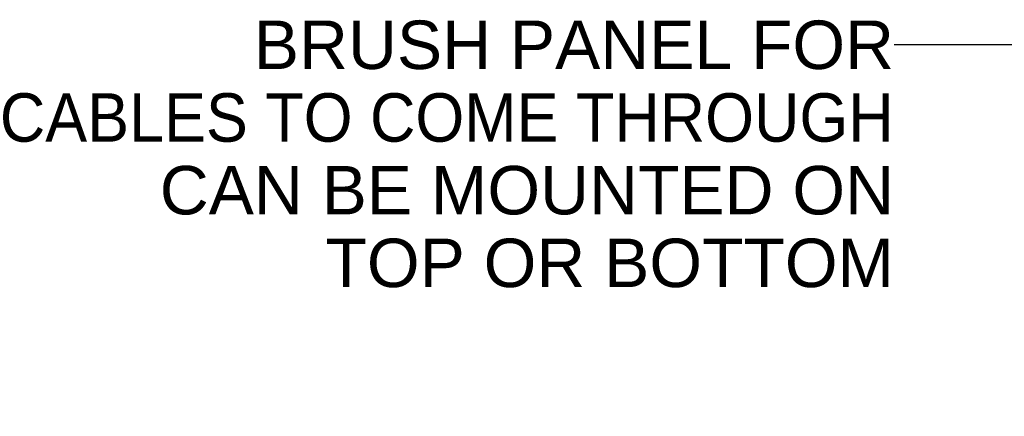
# Model space of a CAD drawing. Header units: inches. Extents: x 3 to 177, y 3 to 114.
# Tile 18 of 95: x 116 to 138, y 51 to 60. Entities that reach past the tile are written whole.
import ezdxf
from ezdxf.enums import TextEntityAlignment as Align

# ---------------------------------------------------------------- set-up
doc = ezdxf.new("R2010")
doc.units = ezdxf.units.IN
doc.header["$LTSCALE"] = 9.973333
doc.header["$MEASUREMENT"] = 0
doc.layers.get('0').update_dxf_attribs({"linetype": 'CONTINUOUS'})
doc.layers.add('09_ALL_DETAIL_ITEMS', color=7, linetype='CONTINUOUS')
doc.styles.get("Standard").update_dxf_attribs({"font": 'arial.ttf'})
doc.dimstyles.get("Standard").update_dxf_attribs({"dimtxt": 1.066667, "dimasz": 1.066667, "dimexe": 0.06, "dimexo": 0.0625, "dimgap": 0.09, "dimtad": 0, "dimtih": 1, "dimtoh": 1, "dimdec": 3, "dimzin": 4, "dimdsep": 46, "dimtxsty": 'Standard', "dimblk": '_FILLED', "dimblk1": '_FILLED', "dimblk2": '_FILLED', "dimcen": 0.09, "dimadec": 0, "dimazin": 0, "dimtp": 0.01, "dimtm": 0.01, "dimtfac": 1, "dimtdec": 3, "dimtofl": 0, "dimtmove": 0, "dimatfit": 3, "dimldrblk": '_FILLED', "dimfxl": 0, "dimtolj": 1, "dimtzin": 4, "dimarcsym": 0})

# ---------------------------------------------------------------- blocks, each defined once
blk = doc.blocks.new('_FILLED')
at = {"color": 0, "linetype": 'ByBlock'}
blk.add_solid([(0, 0), (-1, 0.2), (-1, -0.2)], dxfattribs=at)

msp = doc.modelspace()

# ---------------------------------------------------------------- texts
at = {"layer": '09_ALL_DETAIL_ITEMS', "color": 7, "linetype": 'Continuous'}
for s, p in [('BRUSH PANEL FOR', (135.685, 58.563)), ('CABLES TO COME THROUGH', (135.685, 56.963)), ('CAN BE MOUNTED ON', (135.685, 55.363)), ('TOP OR BOTTOM', (135.685, 53.763))]:
    msp.add_text(s, height=1.06667, dxfattribs=at).set_placement(p, align=Align.RIGHT)

# ---------------------------------------------------------------- leaders
msp.add_leader([(150.51, 50.919), (138.352, 59.097), (135.685, 59.097)], dimstyle='Standard', override={"dimtad": 0}, dxfattribs=at)

doc.saveas('drawing.dxf')
